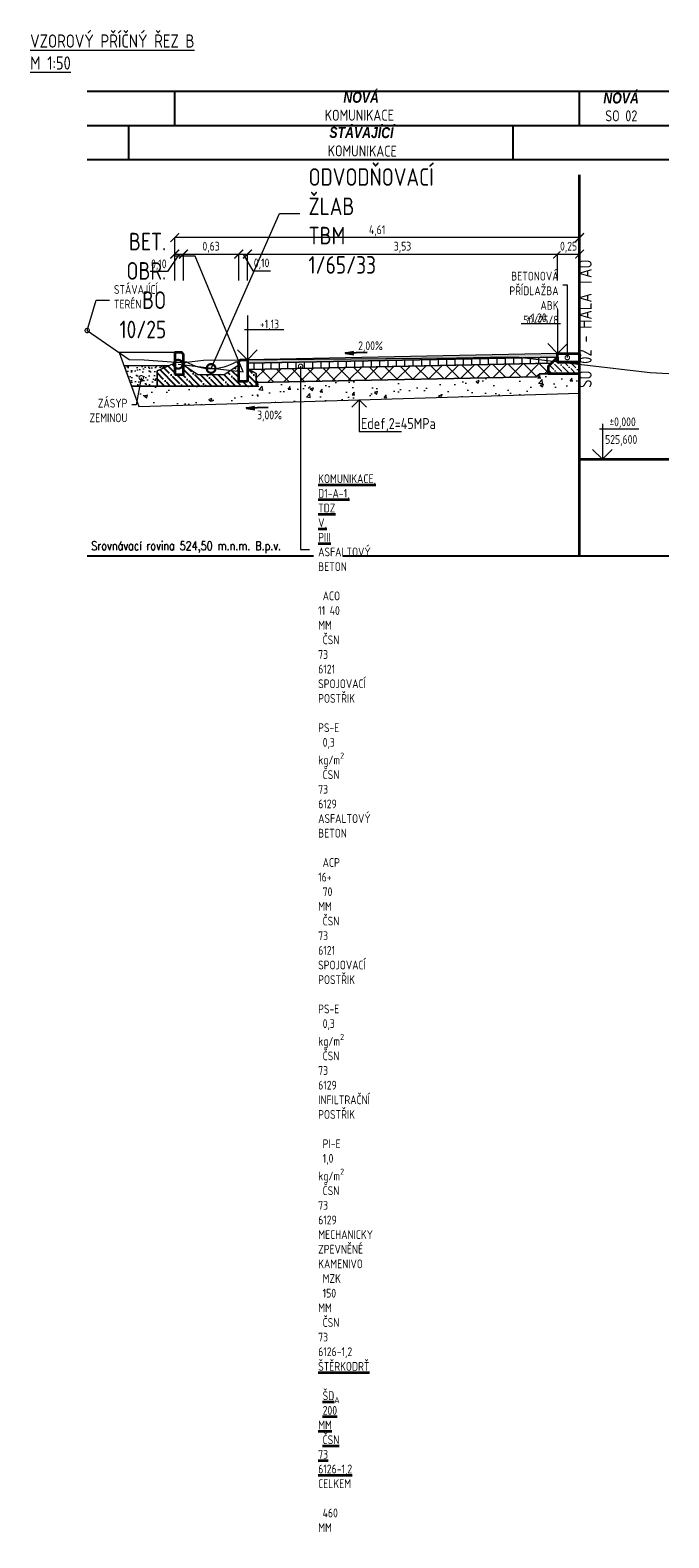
# Model space of a CAD drawing. Header units: metres. Extents: x 3405 to 3724, y 1602 to 1659.
# Tile 18 of 21: x 3574.28 to 3581.55, y 1622.12 to 1639.28. Entities that reach past the tile are written whole.
import ezdxf
from ezdxf import colors
from ezdxf.entities.mleader import LeaderData, LeaderLine
from ezdxf.enums import TextEntityAlignment as Align
from ezdxf.math import Vec2, Vec3

# ---------------------------------------------------------------- set-up
doc = ezdxf.new("R2010")
doc.units = ezdxf.units.M
doc.header["$LTSCALE"] = 0.5
doc.linetypes.add('A_CARA_20', pattern=[14.4, 5, -2, 5, -0.8, 0, -0.8, 0, -0.8])
doc.linetypes.add('B_CARA_04', pattern=[4, 2, -2])
for name, color, linetype, lineweight in [('RP_Komunikace', 240, 'Continuous', 35), ('RP_VZ_novy', 240, 'Continuous', 18), ('RP_VZ_novy_koty', 240, 'Continuous', 35), ('RP_VZ_novy_popis', 240, 'Continuous', 35), ('RP_VZ_novy_popis-SO04_2-P', 240, 'Continuous', 25), ('RP_VZ_novy_srafy', 240, 'Continuous', 18), ('RP_VZ_popis', 240, 'Continuous', 35), ('RP_VZ_stavajici', 251, 'A_CARA_20', 18), ('RP_VZ_stávající', 251, 'B_CARA_04', 25), ('RP_VZ_terén', 3, 'Continuous', 18)]:
    doc.layers.add(name, color=color, linetype=linetype, lineweight=lineweight)
doc.layers.add('RP_VZ_srafy_hranice', color=111, linetype='Continuous', lineweight=18, plot=False)
doc.layers.add('RP_VZ_srovnavaci rovina', color=8, linetype='Continuous')
doc.styles.add('PM-Poznámka', font='isocpeur.ttf', dxfattribs={"width": 0.8})
doc.styles.add('PM2_Poznámkový', font='isocpeur.ttf', dxfattribs={"width": 0.8, "height": 2})
doc.styles.add('PM_pozn', font='isocpeur.ttf', dxfattribs={"width": 0.8})
doc.styles.add('romans80', font='romans.shx', dxfattribs={"width": 0.8})
doc.dimstyles.new('PM-Kom_Pozn', dxfattribs={"dimscale": 0, "dimtxt": 2, "dimasz": 2, "dimexe": 0, "dimexo": 5, "dimgap": 0.35, "dimtad": 1, "dimzin": 1, "dimtxsty": 'PM-Poznámka', "dimblk": 'ARCHTICK', "dimcen": 2.5, "dimclrd": 256, "dimclre": 256, "dimclrt": 256, "dimaunit": 2, "dimadec": 6, "dimazin": 0, "dimtfac": 1, "dimtmove": 1, "dimatfit": 3, "dimldrblk": 'DOTSMALL', "dimfxl": 10, "dimfxlon": 1, "dimtfill": 1, "dimlwd": 18, "dimlwe": 18, "dimarcsym": 0})

# ---------------------------------------------------------------- blocks, each defined once
blk = doc.blocks.new('_DotSmall')
at = {"color": 0, "linetype": 'ByBlock', "const_width": 0.5}
blk.add_lwpolyline([(-0.0625, 0, 1), (0.0625, 0, 1)], format="xyb", close=True, dxfattribs=at)
blk = doc.blocks.new('_ARCHTICK')
at = {"color": 0, "linetype": 'ByBlock', "const_width": 0.15}
blk.add_lwpolyline([(-0.5, -0.5), (0.5, 0.5)], dxfattribs=at)
blk = doc.blocks.new('*D184')
at = {"layer": 'Defpoints', "color": 0, "transparency": 16777216}
for p in [(3576.022, 1636.728), (3575.922, 1635.621), (3576.022, 1635.586)]:
    blk.add_point(p, dxfattribs=at)
at = {"layer": 'RP_VZ_novy_koty', "linetype": 'Continuous', "lineweight": 18, "transparency": 16777216}
for p, q in [((3575.972, 1636.728), (3575.841, 1636.528)), ((3575.922, 1636.428), (3575.922, 1636.728)), ((3575.922, 1636.728), (3576.022, 1636.728)), ((3576.022, 1636.428), (3576.022, 1636.728)), ((3575.841, 1636.528), (3575.642, 1636.528))]:
    blk.add_line(p, q, dxfattribs=at)
at = {"layer": 'RP_VZ_novy_koty', "lineweight": 18, "transparency": 16777216, "xscale": 0.1, "yscale": 0.1, "zscale": 0.1}
blk.add_blockref('_ARCHTICK', (3576.022, 1636.728), dxfattribs=at)
at = {"layer": 'RP_VZ_novy_koty', "transparency": 16777216, "insert": (3575.741, 1636.605), "char_height": 0.1, "attachment_point": 5, "style": 'PM-Poznámka', "bg_fill": 3, "box_fill_scale": 1.1, "bg_fill_color": 256, "bg_fill_true_color": 13158600, "bg_fill_transparency": 0}
blk.add_mtext('0,10', dxfattribs=at)
at = {"layer": 'RP_VZ_novy_koty', "lineweight": 18, "transparency": 16777216, "xscale": 0.1, "yscale": 0.1, "zscale": 0.1, "rotation": 180}
blk.add_blockref('_ARCHTICK', (3575.922, 1636.728), dxfattribs=at)
blk = doc.blocks.new('*D185')
at = {"layer": 'Defpoints', "color": 0, "transparency": 16777216}
for p in [(3576.65, 1636.728), (3576.022, 1635.586), (3576.65, 1635.506)]:
    blk.add_point(p, dxfattribs=at)
at = {"layer": 'RP_VZ_novy_koty', "linetype": 'Continuous', "lineweight": 18, "transparency": 16777216}
for p, q in [((3576.022, 1636.428), (3576.022, 1636.728)), ((3576.022, 1636.728), (3576.65, 1636.728)), ((3576.65, 1636.428), (3576.65, 1636.728))]:
    blk.add_line(p, q, dxfattribs=at)
at = {"layer": 'RP_VZ_novy_koty', "lineweight": 18, "transparency": 16777216, "xscale": 0.1, "yscale": 0.1, "zscale": 0.1, "rotation": 180}
blk.add_blockref('_ARCHTICK', (3576.022, 1636.728), dxfattribs=at)
at = {"layer": 'RP_VZ_novy_koty', "lineweight": 18, "transparency": 16777216, "xscale": 0.1, "yscale": 0.1, "zscale": 0.1}
blk.add_blockref('_ARCHTICK', (3576.65, 1636.728), dxfattribs=at)
at = {"layer": 'RP_VZ_novy_koty', "transparency": 16777216, "insert": (3576.336, 1636.806), "char_height": 0.1, "attachment_point": 5, "style": 'PM-Poznámka', "bg_fill": 3, "box_fill_scale": 1.1, "bg_fill_color": 256, "bg_fill_true_color": 13158600, "bg_fill_transparency": 0}
blk.add_mtext('0,63', dxfattribs=at)
blk = doc.blocks.new('*D186')
at = {"layer": 'Defpoints', "color": 0, "transparency": 16777216}
for p in [(3576.65, 1635.506), (3576.75, 1635.526)]:
    blk.add_point(p, dxfattribs=at)
at = {"layer": 'RP_VZ_novy_koty', "linetype": 'Continuous', "lineweight": 18, "transparency": 16777216}
for p, q in [((3576.65, 1636.428), (3576.65, 1636.728)), ((3576.65, 1636.728), (3576.75, 1636.728)), ((3576.7, 1636.728), (3576.812, 1636.539)), ((3576.75, 1636.428), (3576.75, 1636.728)), ((3576.812, 1636.539), (3577.011, 1636.539))]:
    blk.add_line(p, q, dxfattribs=at)
at = {"layer": 'RP_VZ_novy_koty', "transparency": 16777216, "insert": (3576.911, 1636.616), "char_height": 0.1, "attachment_point": 5, "style": 'PM-Poznámka', "bg_fill": 3, "box_fill_scale": 1.1, "bg_fill_color": 256, "bg_fill_true_color": 13158600, "bg_fill_transparency": 0}
blk.add_mtext('0,10', dxfattribs=at)
at = {"layer": 'Defpoints', "color": 0, "transparency": 16777216}
blk.add_point((3576.75, 1636.728), dxfattribs=at)
at = {"layer": 'RP_VZ_novy_koty', "lineweight": 18, "transparency": 16777216, "xscale": 0.1, "yscale": 0.1, "zscale": 0.1, "rotation": 180}
blk.add_blockref('_ARCHTICK', (3576.65, 1636.728), dxfattribs=at)
at = {"layer": 'RP_VZ_novy_koty', "lineweight": 18, "transparency": 16777216, "xscale": 0.1, "yscale": 0.1, "zscale": 0.1}
blk.add_blockref('_ARCHTICK', (3576.75, 1636.728), dxfattribs=at)
blk = doc.blocks.new('*D187')
at = {"layer": 'Defpoints', "color": 0, "transparency": 16777216}
for p in [(3580.28, 1636.728), (3576.75, 1635.526), (3580.28, 1635.596)]:
    blk.add_point(p, dxfattribs=at)
at = {"layer": 'RP_VZ_novy_koty', "linetype": 'Continuous', "lineweight": 18, "transparency": 16777216}
for p, q in [((3576.75, 1636.428), (3576.75, 1636.728)), ((3576.75, 1636.728), (3580.28, 1636.728)), ((3580.28, 1636.428), (3580.28, 1636.728))]:
    blk.add_line(p, q, dxfattribs=at)
at = {"layer": 'RP_VZ_novy_koty', "lineweight": 18, "transparency": 16777216, "xscale": 0.1, "yscale": 0.1, "zscale": 0.1, "rotation": 180}
blk.add_blockref('_ARCHTICK', (3576.75, 1636.728), dxfattribs=at)
at = {"layer": 'RP_VZ_novy_koty', "lineweight": 18, "transparency": 16777216, "xscale": 0.1, "yscale": 0.1, "zscale": 0.1}
blk.add_blockref('_ARCHTICK', (3580.28, 1636.728), dxfattribs=at)
at = {"layer": 'RP_VZ_novy_koty', "transparency": 16777216, "insert": (3578.515, 1636.806), "char_height": 0.1, "attachment_point": 5, "style": 'PM-Poznámka', "bg_fill": 3, "box_fill_scale": 1.1, "bg_fill_color": 256, "bg_fill_true_color": 13158600, "bg_fill_transparency": 0}
blk.add_mtext('3,53', dxfattribs=at)
blk = doc.blocks.new('*D188')
at = {"layer": 'Defpoints', "color": 0, "transparency": 16777216}
for p in [(3580.28, 1635.596), (3580.53, 1635.596)]:
    blk.add_point(p, dxfattribs=at)
at = {"layer": 'RP_VZ_novy_koty', "linetype": 'Continuous', "lineweight": 18, "transparency": 16777216}
for p, q in [((3580.28, 1636.428), (3580.28, 1636.728)), ((3580.28, 1636.728), (3580.53, 1636.728)), ((3580.53, 1636.428), (3580.53, 1636.728))]:
    blk.add_line(p, q, dxfattribs=at)
at = {"layer": 'RP_VZ_novy_koty', "lineweight": 18, "transparency": 16777216, "xscale": 0.1, "yscale": 0.1, "zscale": 0.1, "rotation": 180}
blk.add_blockref('_ARCHTICK', (3580.28, 1636.728), dxfattribs=at)
at = {"layer": 'RP_VZ_novy_koty', "lineweight": 18, "transparency": 16777216, "xscale": 0.1, "yscale": 0.1, "zscale": 0.1}
blk.add_blockref('_ARCHTICK', (3580.53, 1636.728), dxfattribs=at)
at = {"layer": 'RP_VZ_novy_koty', "transparency": 16777216, "insert": (3580.405, 1636.806), "char_height": 0.1, "attachment_point": 5, "style": 'PM-Poznámka', "bg_fill": 3, "box_fill_scale": 1.1, "bg_fill_color": 256, "bg_fill_true_color": 13158600, "bg_fill_transparency": 0}
blk.add_mtext('0,25', dxfattribs=at)
at = {"layer": 'Defpoints', "color": 0, "transparency": 16777216}
blk.add_point((3580.53, 1636.728), dxfattribs=at)
blk = doc.blocks.new('*D189')
at = {"layer": 'Defpoints', "color": 0, "transparency": 16777216}
for p in [(3575.922, 1636.916), (3575.922, 1635.606), (3580.53, 1635.596)]:
    blk.add_point(p, dxfattribs=at)
at = {"layer": 'RP_VZ_novy_koty', "linetype": 'Continuous', "lineweight": 18, "transparency": 16777216}
for p, q in [((3575.922, 1636.616), (3575.922, 1636.916)), ((3580.53, 1636.916), (3575.922, 1636.916)), ((3580.53, 1636.616), (3580.53, 1636.916))]:
    blk.add_line(p, q, dxfattribs=at)
at = {"layer": 'RP_VZ_novy_koty', "lineweight": 18, "transparency": 16777216, "xscale": 0.1, "yscale": 0.1, "zscale": 0.1, "rotation": 180}
blk.add_blockref('_ARCHTICK', (3575.922, 1636.916), dxfattribs=at)
at = {"layer": 'RP_VZ_novy_koty', "lineweight": 18, "transparency": 16777216, "xscale": 0.1, "yscale": 0.1, "zscale": 0.1}
blk.add_blockref('_ARCHTICK', (3580.53, 1636.916), dxfattribs=at)
at = {"layer": 'RP_VZ_novy_koty', "transparency": 16777216, "insert": (3578.226, 1636.993), "char_height": 0.1, "attachment_point": 5, "style": 'PM-Poznámka', "bg_fill": 3, "box_fill_scale": 1.1, "bg_fill_color": 256, "bg_fill_true_color": 13158600, "bg_fill_transparency": 0}
blk.add_mtext('4,61', dxfattribs=at)

msp = doc.modelspace()

# ---------------------------------------------------------------- hatches: boundary and pattern name
at = {"layer": 'RP_VZ_novy', "lineweight": 25}
h = msp.add_hatch(dxfattribs=at)
h.set_pattern_fill('ANSI35', color=256, scale=0.015, angle=90, style=0)
h.set_pattern_definition([(135, (3231.40856, 1620.63634), (-0.06735192, -0.06735192), []), (135, (3231.40856, 1620.70369), (-0.06735192, -0.06735192), [0.1190625, -0.0238125, 0, -0.0238125])])
h.paths.add_polyline_path([(3575.922, 1635.486), (3575.722, 1635.399), (3575.722, 1635.226), (3576.85, 1635.226), (3576.85, 1635.368), (3576.75, 1635.426), (3576.75, 1635.276), (3576.65, 1635.276), (3576.65, 1635.463), (3576.486, 1635.354), (3576.186, 1635.354), (3576.022, 1635.463), (3576.022, 1635.356), (3575.922, 1635.356)])
at = {"layer": 'RP_VZ_novy_srafy'}
h = msp.add_hatch(dxfattribs=at)
h.set_pattern_fill('AR-SAND', color=256, scale=0.002)
h.paths.add_polyline_path([(3575.345, 1635.456), (3575.429, 1635.226), (3575.722, 1635.226), (3575.722, 1635.399), (3575.853, 1635.456)])
at = {"layer": 'RP_VZ_novy_srafy', "lineweight": 15}
h = msp.add_hatch(dxfattribs=at)
h.set_pattern_fill('ANSI36', color=256, scale=0.015, angle=90)
h.set_pattern_definition([(135, (208.042647, 2.68694), (-0.09260889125, 0.02525697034), [0.1190625, -0.0238125, 0, -0.0238125])])
h.paths.add_polyline_path([(3580.53, 1635.496), (3580.53, 1635.366), (3580.177, 1635.366), (3580.177, 1635.451), (3580.28, 1635.554), (3580.28, 1635.496)])

# ---------------------------------------------------------------- linework, layer by layer
at = {"layer": 'RP_VZ_novy', "color": 240, "lineweight": 25}
for p, q in [((3574.926, 1638.583), (3581.546, 1638.583)), ((3580.53, 1638.193), (3580.53, 1638.583))]:
    msp.add_line(p, q, dxfattribs=at)
msp.add_lwpolyline([(3575.922, 1638.193), (3575.922, 1638.583)], dxfattribs=at)
at = {"layer": 'RP_VZ_novy'}
for points in [[(3575.922, 1635.606), (3575.291, 1635.606), (3575.514, 1634.993)], [(3575.853, 1635.456), (3575.345, 1635.456), (3575.345, 1635.456)], [(3580.28, 1635.596), (3576.75, 1635.526)], [(3580.28, 1635.556), (3576.75, 1635.486)], [(3580.21, 1635.485), (3576.767, 1635.416)], [(3580.035, 1635.331), (3576.85, 1635.268)], [(3580.177, 1635.366), (3580.077, 1635.366), (3580.035, 1635.331)], [(3575.722, 1635.226), (3575.62, 1635.226), (3575.429, 1635.226)]]:
    msp.add_lwpolyline(points, dxfattribs=at)
msp.add_lwpolyline([(3575.922, 1635.486), (3575.722, 1635.399), (3575.722, 1635.226), (3576.85, 1635.226), (3576.85, 1635.368), (3576.75, 1635.426), (3576.75, 1635.276), (3576.65, 1635.276), (3576.65, 1635.463), (3576.486, 1635.354), (3576.186, 1635.354), (3576.022, 1635.463), (3576.022, 1635.356), (3575.922, 1635.356)], close=True, dxfattribs=at)
at = {"layer": 'RP_VZ_novy', "lineweight": 35}
for points in [[(3575.922, 1635.356), (3576.022, 1635.356), (3576.022, 1635.586), (3576.002, 1635.606), (3575.922, 1635.606)], [(3576.75, 1635.276), (3576.65, 1635.276), (3576.65, 1635.506), (3576.67, 1635.526), (3576.75, 1635.526)], [(3580.53, 1635.496), (3580.28, 1635.496), (3580.28, 1635.596), (3580.53, 1635.596)]]:
    msp.add_lwpolyline(points, close=True, dxfattribs=at)
at = {"layer": 'RP_VZ_novy'}
msp.add_lwpolyline([(3576.65, 1635.463), (3576.486, 1635.354), (3576.186, 1635.354), (3576.022, 1635.463), (3576.048, 1635.506, 0.277778), (3576.624, 1635.506)], format="xyb", close=True, dxfattribs=at)
at = {"layer": 'RP_VZ_novy', "lineweight": 35}
for points in [[(3580.53, 1635.366), (3580.177, 1635.366), (3580.177, 1635.451), (3580.28, 1635.554), (3580.28, 1635.496), (3580.53, 1635.496)], [(3580.53, 1634.142), (3580.53, 1634.272)]]:
    msp.add_lwpolyline(points, dxfattribs=at)
at = {"layer": 'RP_VZ_novy_koty', "color": 241}
for p, q in [((3580.53, 1633.292), (3580.53, 1637.629)), ((3580.53, 1634.392), (3581.546, 1634.392))]:
    msp.add_line(p, q, dxfattribs=at)
at = {"layer": 'RP_VZ_novy_koty', "color": 241, "linetype": 'Continuous', "lineweight": 18}
for p, q in [((3580.791, 1634.795), (3580.791, 1634.393)), ((3581.206, 1634.734), (3580.756, 1634.734)), ((3580.678, 1634.505), (3580.791, 1634.393)), ((3580.791, 1634.393), (3580.903, 1634.505))]:
    msp.add_line(p, q, dxfattribs=at)
at = {"layer": 'RP_VZ_novy_popis-SO04_2-P', "lineweight": 25}
for p, q in [((3576.735, 1634.975), (3576.833, 1634.994)), ((3576.985, 1634.98), (3576.735, 1634.975)), ((3576.735, 1634.975), (3576.834, 1634.959))]:
    msp.add_line(p, q, dxfattribs=at)
at = {"layer": 'RP_VZ_srafy_hranice'}
for points in [[(3575.345, 1635.456), (3575.429, 1635.226), (3575.722, 1635.226), (3575.722, 1635.399), (3575.853, 1635.456)], [(3576.75, 1635.526), (3576.75, 1635.486), (3580.28, 1635.556), (3580.28, 1635.596)], [(3576.75, 1635.486), (3576.75, 1635.426), (3576.767, 1635.416), (3580.21, 1635.485), (3580.28, 1635.554), (3580.28, 1635.556)], [(3580.53, 1635.496), (3580.53, 1635.366), (3580.177, 1635.366), (3580.177, 1635.451), (3580.28, 1635.554), (3580.28, 1635.496)], [(3575.429, 1635.226), (3575.514, 1634.993), (3580.53, 1635.144), (3580.53, 1635.366), (3580.077, 1635.366), (3580.035, 1635.331), (3576.85, 1635.268), (3576.85, 1635.226)]]:
    msp.add_lwpolyline(points, close=True, dxfattribs=at)
at = {"layer": 'RP_VZ_srovnavaci rovina'}
msp.add_line((3574.926, 1633.292), (3581.546, 1633.292), dxfattribs=at)
at = {"layer": 'RP_VZ_stávající', "linetype": 'Continuous'}
for p, q in [((3574.926, 1638.193), (3581.546, 1638.193)), ((3575.399, 1637.803), (3575.399, 1638.193)), ((3574.926, 1637.803), (3581.546, 1637.803))]:
    msp.add_line(p, q, dxfattribs=at)
msp.add_lwpolyline([(3579.775, 1637.803), (3579.775, 1638.193)], dxfattribs=at)
at = {"layer": 'RP_VZ_terén'}
msp.add_lwpolyline([(3574.926, 1635.858), (3575.402, 1635.529), (3575.576, 1635.523), (3575.94, 1635.498), (3576.058, 1635.499), (3576.248, 1635.521), (3577.93, 1635.536), (3579.131, 1635.547), (3579.709, 1635.558), (3579.84, 1635.553), (3581.335, 1635.379), (3581.546, 1635.368)], dxfattribs=at)

# ---------------------------------------------------------------- texts
at = {"layer": 'RP_Komunikace', "color": 241, "linetype": 'Continuous', "lineweight": 50, "style": 'PM-Poznámka', "width": 0.8}
msp.add_text('SO 02 - HALA TAO', height=0.15, rotation=90, dxfattribs=at).set_placement((3580.668, 1635.205))
at = {"layer": 'RP_VZ_novy_koty', "color": 241, "linetype": 'Continuous', "lineweight": 15, "style": 'PM_pozn', "width": 0.8}
for s, p in [('%%P0,000', (3581.17, 1634.739)), ('525,600', (3581.187, 1634.538))]:
    msp.add_text(s, height=0.1, dxfattribs=at).set_placement(p, align=Align.BOTTOM_RIGHT)
at = {"layer": 'RP_VZ_novy_popis-SO04_2-P', "style": 'PM-Poznámka', "width": 0.8}
msp.add_text('3,00%%%', height=0.1, rotation=359.9231, dxfattribs=at).set_placement((3576.86, 1634.817), align=Align.BOTTOM_LEFT)
at = {"layer": 'RP_VZ_popis', "lineweight": 15, "char_height": 0.125, "attachment_point": 1, "style": 'PM2_Poznámkový'}
for s, insert, width in [('{\\fArial|b1|i1|c238|p38;NOVÁ }', (3577.842, 1638.575), 26.87241), ('KOMUNIKACE', (3577.63, 1638.371), 37.75018)]:
    msp.add_mtext(s, dxfattribs=dict(at, insert=insert, width=width))
at = {"layer": 'RP_VZ_popis', "color": 241, "lineweight": 15, "char_height": 0.125, "attachment_point": 1, "style": 'PM2_Poznámkový'}
for s, insert, width in [('{\\fArial|b1|i1|c238|p38;NOVÁ }', (3580.801, 1638.567), 26.87241), ('SO 02', (3580.822, 1638.364), 37.75018)]:
    msp.add_mtext(s, dxfattribs=dict(at, insert=insert, width=width))
at = {"layer": 'RP_VZ_srovnavaci rovina', "lineweight": 35, "insert": (3576.053, 1633.458), "char_height": 0.1, "attachment_point": 2, "style": 'romans80'}
msp.add_mtext('Srovnávací rovina 524,50 m.n.m. B.p.v.', dxfattribs=at)
at = {"layer": 'RP_VZ_stavajici', "insert": (3574.277, 1639.228), "char_height": 0.15, "width": 2.10917, "attachment_point": 1, "style": 'PM2_Poznámkový'}
msp.add_mtext('{\\LVZOROVÝ PŘÍČNÝ ŘEZ B\\PM 1:50}', dxfattribs=at)
at = {"layer": 'RP_VZ_stávající', "linetype": 'Continuous', "char_height": 0.125, "attachment_point": 1, "rotation": 359.7081, "style": 'PM2_Poznámkový'}
for s, insert, width in [('{\\fArial|b1|i1|c238|p38;STÁVAJÍCÍ}', (3577.683, 1638.176), 26.87241), ('KOMUNIKACE', (3577.664, 1637.966), 37.75018)]:
    msp.add_mtext(s, dxfattribs=dict(at, insert=insert, width=width))

# ---------------------------------------------------------------- leaders
at = {"layer": 'RP_VZ_novy_popis', "ltscale": 0.5}
ml = msp.add_multileader_mtext('Standard', dxfattribs=at)
ml.set_content('\\A1;ZÁSYP ZEMINOU', color=256, style='PM-Poznámka')
ml.set_leader_properties(color=256, linetype='Continuous', lineweight=18)
ml.set_arrow_properties(name='DOTSMALL')
ml.build(insert=Vec2(0, 0))
ml.multileader.update_dxf_attribs({"text_left_attachment_type": 2, "text_right_attachment_type": 2, "dogleg_length": 1, "arrow_head_size": 0.1, "scale": 0.05})
ctx = ml.context
ctx.base_point, ctx.scale, ctx.char_height, ctx.arrow_head_size, ctx.landing_gap_size, ctx.plane_origin = Vec3(3574.558, 1635.011), 0.05, 0.1, 0.1, 0.05, Vec3(3571.389, 1635.842)
ctx.left_attachment, ctx.right_attachment, ctx.text_align_type = 2, 2, 2
notes = []
notes.append((ctx, [(1, (1, 1, 0), (3575.484, 1635.011), (-1, 0), 0.05, [(0, [(3575.541, 1635.32)], 0, [])])]))
ctx.mtext.insert, ctx.mtext.width, ctx.mtext.alignment, ctx.mtext.flow_direction = Vec3(3575.384, 1635.081), 1.57684, 3, 5
at = {"layer": 'RP_VZ_terén', "linetype": 'Continuous', "lineweight": -3}
ml = msp.add_multileader_mtext('Standard', dxfattribs=at)
ml.set_content('\\A1;STÁVAJÍCÍ TERÉN', color=256, style='PM-Poznámka')
ml.set_leader_properties(color=256, linetype='Continuous', lineweight=18)
ml.set_arrow_properties(name='DOTSMALL')
ml.build(insert=Vec2(0, 0))
ml.multileader.update_dxf_attribs({"text_left_attachment_type": 2, "text_right_attachment_type": 2, "dogleg_length": 1, "arrow_head_size": 0.1, "scale": 0.05})
ctx = ml.context
ctx.base_point, ctx.scale, ctx.char_height, ctx.arrow_head_size, ctx.landing_gap_size, ctx.plane_origin = Vec3(3575.18, 1636.202), 0.05, 0.1, 0.1, 0.05, Vec3(3574.798, 1634.619)
ctx.left_attachment, ctx.right_attachment = 2, 2
notes.append((ctx, [(0, (1, 1, 0), (3575.027, 1636.202), (1, 0), 0.153, [(0, [(3574.926, 1635.858)], 0, [])])]))
ctx.mtext.insert, ctx.mtext.width, ctx.mtext.flow_direction = Vec3(3575.23, 1636.375), 0.23312, 5
for ctx, leaders in notes:
    for number, flags, end, landing, length, lines in leaders:
        leader = LeaderData()
        leader.index, (leader.has_last_leader_line, leader.has_dogleg_vector, leader.attachment_direction) = number, flags
        leader.last_leader_point, leader.dogleg_vector, leader.dogleg_length = Vec3(end), Vec3(landing), length
        for number, points, colour, breaks in lines:
            line = LeaderLine()
            line.index, line.vertices, line.color, line.breaks = number, Vec3.list(points), colors.encode_raw_color(colour), breaks
            leader.lines.append(line)
        ctx.leaders.append(leader)

# ---------------------------------------------------------------- next in the draw order: dimensions: what is measured, and where the dimension line sits
at = {"layer": 'RP_VZ_novy_koty', "color": 9, "true_color": 0xd19cc7}
dim = msp.add_linear_dim(base=(3576.022, 1636.728), p1=(3575.922, 1635.621), p2=(3576.022, 1635.586), dimstyle='PM-Kom_Pozn', override={"dimfxl": 6}, dxfattribs=at)
dim.commit()
dim.dimension.update_dxf_attribs({"geometry": '*D184', "text_midpoint": (3575.823, 1636.528), "dimtype": 160})

# ---------------------------------------------------------------- next in the draw order: leaders
at = {"layer": 'RP_VZ_novy_koty'}
ml = msp.add_multileader_mtext('Standard', dxfattribs=at)
ml.set_content('\\A1;\\pxt15,r22,24;{\\LKOMUNIKACE, D1-A-1, TDZ V, PIII\\P\\pt14,r25,28,37;}ASFALTOVÝ BETON^I^IACO 11^I40 MM^IČSN 73 6121\\PSPOJOVACÍ POSTŘIK^I^IPS-E^I0,3 kg/m{\\H0.7x;\\S2^ ;}^IČSN 73 6129\\PASFALTOVÝ BETON^I^IACP 16+^I70 MM^IČSN 73 6121\\PSPOJOVACÍ POSTŘIK^I^IPS-E^I0,3 kg/m{\\H0.7x;\\S2^ ;\\H1.42857x;^IČSN 73 6129\\P}INFILTRAČNÍ POSTŘIK^I^IPI-E^I1,0 kg/m{\\H0.7x;\\S2^ ;\\H1.42857x;^IČSN 73 6129}\\PMECHANICKY ZPEVNĚNÉ KAMENIVO^IMZK^I150 MM^IČSN 73 6126-1,2{\\L\\PŠTĚRKODRŤ^I^IŠD\\H0.7x;\\S^ A;\\H1.42857x;^I200 MM^IČSN 73 6126-1,2\\P\\pt15,r25,28,36,37;\\lCELKEM^I^I^I460 MM}', color=256, style='PM-Poznámka')
ml.set_leader_properties(color=256, linetype='Continuous', lineweight=18)
ml.set_arrow_properties(name='DOTSMALL')
ml.build(insert=Vec2(0, 0))
ml.multileader.update_dxf_attribs({"text_left_attachment_type": 2, "text_right_attachment_type": 2, "dogleg_length": 2, "arrow_head_size": 0.1, "scale": 0.05})
ctx = ml.context
ctx.base_point, ctx.scale, ctx.char_height, ctx.arrow_head_size, ctx.landing_gap_size, ctx.plane_origin = Vec3(3577.455, 1633.365), 0.05, 0.1, 0.1, 0.1, Vec3(3577.355, 1635.306)
ctx.left_attachment, ctx.right_attachment = 2, 2
notes = []
notes.append((ctx, [(0, (1, 1, 0), (3577.355, 1633.365), (1, 0), 0.1, [(0, [(3577.355, 1635.451)], 0, [])])]))
ctx.mtext.insert, ctx.mtext.width, ctx.mtext.defined_height, ctx.mtext.flow_direction = Vec3(3577.555, 1634.221), 4.57161, 1.816, 5
ctx.mtext.has_bg_fill, ctx.mtext.bg_color, ctx.mtext.bg_scale_factor, ctx.mtext.bg_transparency, ctx.mtext.use_window_bg_color = 1, -1027028792, 1.5, 0, 1
for ctx, leaders in notes:
    for number, flags, end, landing, length, lines in leaders:
        leader = LeaderData()
        leader.index, (leader.has_last_leader_line, leader.has_dogleg_vector, leader.attachment_direction) = number, flags
        leader.last_leader_point, leader.dogleg_vector, leader.dogleg_length = Vec3(end), Vec3(landing), length
        for number, points, colour, breaks in lines:
            line = LeaderLine()
            line.index, line.vertices, line.color, line.breaks = number, Vec3.list(points), colors.encode_raw_color(colour), breaks
            leader.lines.append(line)
        ctx.leaders.append(leader)

# ---------------------------------------------------------------- next in the draw order: hatches: boundary and pattern name
at = {"layer": 'RP_VZ_novy_srafy'}
h = msp.add_hatch(dxfattribs=at)
h.set_pattern_fill('AR-CONC', color=256, scale=0.002)
h.paths.add_polyline_path([(3575.429, 1635.226), (3575.514, 1634.993), (3580.53, 1635.144), (3580.53, 1635.366), (3580.077, 1635.366), (3580.035, 1635.331), (3576.85, 1635.268), (3576.85, 1635.226)])

# ---------------------------------------------------------------- next in the draw order: linework, layer by layer
at = {"layer": 'RP_VZ_novy'}
msp.add_lwpolyline([(3575.514, 1634.993), (3580.53, 1635.144)], dxfattribs=at)
at = {"layer": 'RP_VZ_novy_popis-SO04_2-P', "lineweight": 18}
for points in [[(3577.938, 1634.985), (3578.022, 1635.068), (3578.105, 1634.985)], [(3578.022, 1635.068), (3578.022, 1634.707), (3578.502, 1634.707)]]:
    msp.add_lwpolyline(points, dxfattribs=at)

# ---------------------------------------------------------------- next in the draw order: texts
at = {"layer": 'RP_VZ_novy_popis-SO04_2-P', "style": 'PM-Poznámka', "width": 0.8}
msp.add_text('Edef,2=45MPa', height=0.125, dxfattribs=at).set_placement((3578.893, 1634.699), align=Align.BOTTOM_RIGHT)

# ---------------------------------------------------------------- next in the draw order: dimensions: what is measured, and where the dimension line sits
at = {"layer": 'RP_VZ_novy_koty'}
dim = msp.add_linear_dim(base=(3576.65, 1636.728), p1=(3576.022, 1635.586), p2=(3576.65, 1635.506), dimstyle='PM-Kom_Pozn', override={"dimfxl": 6}, dxfattribs=at)
dim.commit()
dim.dimension.update_dxf_attribs({"geometry": '*D185', "text_midpoint": (3576.336, 1636.806)})

# ---------------------------------------------------------------- next in the draw order: dimensions: what is measured, and where the dimension line sits
dim = msp.add_linear_dim(base=(3576.75, 1636.728), p1=(3576.65, 1635.506), p2=(3576.75, 1635.526), dimstyle='PM-Kom_Pozn', override={"dimfxl": 6}, dxfattribs=at)
dim.commit()
dim.dimension.update_dxf_attribs({"geometry": '*D186', "text_midpoint": (3576.829, 1636.539), "dimtype": 160})

# ---------------------------------------------------------------- next in the draw order: dimensions: what is measured, and where the dimension line sits
dim = msp.add_linear_dim(base=(3580.28, 1636.728), p1=(3576.75, 1635.526), p2=(3580.28, 1635.596), dimstyle='PM-Kom_Pozn', override={"dimfxl": 6}, dxfattribs=at)
dim.commit()
dim.dimension.update_dxf_attribs({"geometry": '*D187', "text_midpoint": (3578.515, 1636.806)})

# ---------------------------------------------------------------- next in the draw order: hatches: boundary and pattern name
at = {"layer": 'RP_VZ_novy_srafy'}
h = msp.add_hatch(dxfattribs=at)
h.set_pattern_fill('ANSI37', color=256, scale=0.04)
h.paths.add_polyline_path([(3576.767, 1635.416), (3576.85, 1635.368), (3576.85, 1635.268), (3580.035, 1635.331), (3580.077, 1635.366), (3580.177, 1635.366), (3580.177, 1635.451), (3580.21, 1635.485)])

# ---------------------------------------------------------------- next in the draw order: linework, layer by layer
msp.add_lwpolyline([(3576.767, 1635.416), (3576.85, 1635.368), (3576.85, 1635.268), (3580.035, 1635.331), (3580.077, 1635.366), (3580.177, 1635.366), (3580.177, 1635.451), (3580.21, 1635.485)], close=True, dxfattribs=at)

# ---------------------------------------------------------------- next in the draw order: dimensions: what is measured, and where the dimension line sits
at = {"layer": 'RP_VZ_novy_koty'}
dim = msp.add_linear_dim(base=(3580.53, 1636.728), p1=(3580.28, 1635.596), p2=(3580.53, 1635.596), dimstyle='PM-Kom_Pozn', override={"dimfxl": 6}, dxfattribs=at)
dim.commit()
dim.dimension.update_dxf_attribs({"geometry": '*D188', "text_midpoint": (3580.405, 1636.806)})

# ---------------------------------------------------------------- next in the draw order: dimensions: what is measured, and where the dimension line sits
dim = msp.add_linear_dim(base=(3575.922, 1636.916), p1=(3580.53, 1635.596), p2=(3575.922, 1635.606), dimstyle='PM-Kom_Pozn', override={"dimfxl": 6}, dxfattribs=at)
dim.commit()
dim.dimension.update_dxf_attribs({"geometry": '*D189', "text_midpoint": (3578.226, 1636.993)})

# ---------------------------------------------------------------- next in the draw order: hatches: boundary and pattern name
at = {"layer": 'RP_VZ_novy_srafy'}
h = msp.add_hatch(color=256, dxfattribs=at)
h.dxf.hatch_style = 1
h.paths.add_polyline_path([(3576.75, 1635.526), (3576.75, 1635.486), (3580.28, 1635.556), (3580.28, 1635.596)])
h = msp.add_hatch(dxfattribs=at)
h.set_pattern_fill('ANSI31', color=256, scale=0.03, angle=45)
h.paths.add_polyline_path([(3576.75, 1635.486), (3576.75, 1635.426), (3576.767, 1635.416), (3580.21, 1635.485), (3580.28, 1635.554), (3580.28, 1635.556)])

# ---------------------------------------------------------------- next in the draw order: linework, layer by layer
at = {"layer": 'RP_VZ_novy_koty', "linetype": 'Continuous', "lineweight": 18}
for p, q in [((3576.75, 1636.028), (3576.75, 1635.526)), ((3580.28, 1636.098), (3580.28, 1635.596)), ((3577.165, 1635.867), (3576.715, 1635.867)), ((3579.864, 1635.938), (3580.314, 1635.938)), ((3576.75, 1635.526), (3576.637, 1635.638)), ((3576.75, 1635.526), (3576.862, 1635.638)), ((3580.28, 1635.596), (3580.167, 1635.709)), ((3580.28, 1635.596), (3580.392, 1635.709))]:
    msp.add_line(p, q, dxfattribs=at)
at = {"layer": 'RP_VZ_novy_popis-SO04_2-P', "lineweight": 25}
for p, q in [((3577.862, 1635.602), (3577.96, 1635.621)), ((3578.112, 1635.606), (3577.862, 1635.602)), ((3577.862, 1635.602), (3577.961, 1635.586))]:
    msp.add_line(p, q, dxfattribs=at)

# ---------------------------------------------------------------- next in the draw order: texts
at = {"layer": 'RP_VZ_novy_koty', "linetype": 'Continuous', "lineweight": 15, "style": 'PM_pozn', "width": 0.8}
for s, rotation, p in [('+1,13', 0, (3577.11, 1635.852)), ('+1,20', 360, (3580.155, 1635.923))]:
    msp.add_text(s, height=0.1, rotation=rotation, dxfattribs=at).set_placement(p, align=Align.BOTTOM_RIGHT)
at = {"layer": 'RP_VZ_novy_popis-SO04_2-P', "style": 'PM-Poznámka', "width": 0.8}
msp.add_text('2,00%%%', height=0.1, rotation=359.9231, dxfattribs=at).set_placement((3578.01, 1635.605), align=Align.BOTTOM_LEFT)

# ---------------------------------------------------------------- next in the draw order: leaders
at = {"layer": 'RP_VZ_novy_popis', "ltscale": 0.5}
ml = msp.add_multileader_mtext('Standard', dxfattribs=at)
ml.set_content('\\A1;ODVODŇOVACÍ ŽLAB TBM 1/65/33 ', color=256, style='PM-Poznámka')
ml.set_leader_properties(color=256, linetype='Continuous', lineweight=18)
ml.set_arrow_properties(name='DOTSMALL')
ml.build(insert=Vec2(0, 0))
ml.multileader.update_dxf_attribs({"text_left_attachment_type": 2, "text_right_attachment_type": 2, "dogleg_length": 1, "arrow_head_size": 0.2, "scale": 0.1})
ctx = ml.context
ctx.base_point, ctx.scale, ctx.char_height, ctx.arrow_head_size, ctx.landing_gap_size, ctx.plane_origin = Vec3(3577.345, 1637.191), 0.1, 0.2, 0.2, 0.1, Vec3(3575.681, 1635.719)
ctx.left_attachment, ctx.right_attachment = 2, 2
notes = []
notes.append((ctx, [(1, (1, 1, 0), (3577.114, 1637.191), (1, 0), 0.231, [(0, [(3576.336, 1635.426)], 0, [])])]))
ctx.mtext.insert, ctx.mtext.width, ctx.mtext.defined_height, ctx.mtext.flow_direction = Vec3(3577.445, 1637.705), 1.67875, 0.276, 5
ml = msp.add_multileader_mtext('Standard', dxfattribs=at)
ml.set_content('\\A1;BET. OBR. BO 10/25', color=256, style='PM-Poznámka')
ml.set_leader_properties(color=256, linetype='Continuous', lineweight=18)
ml.set_arrow_properties(name='DOTSMALL')
ml.build(insert=Vec2(0, 0))
ml.multileader.update_dxf_attribs({"text_left_attachment_type": 2, "text_right_attachment_type": 2, "dogleg_length": 1, "arrow_head_size": 0.2, "scale": 0.1})
ctx = ml.context
ctx.base_point, ctx.scale, ctx.char_height, ctx.arrow_head_size, ctx.landing_gap_size, ctx.plane_origin = Vec3(3574.461, 1636.703), 0.1, 0.2, 0.2, 0.1, Vec3(3575.307, 1635.767)
ctx.left_attachment, ctx.right_attachment, ctx.text_align_type = 2, 2, 2
notes.append((ctx, [(0, (1, 1, 0), (3576.156, 1636.703), (-1, 0), 0.231, [(1, [(3575.962, 1635.474), (3576.7, 1635.387)], 0, [])])]))
ctx.mtext.insert, ctx.mtext.width, ctx.mtext.defined_height, ctx.mtext.alignment, ctx.mtext.flow_direction = Vec3(3575.825, 1636.97), 1.60354, 0.305, 3, 5
ml = msp.add_multileader_mtext('Standard', dxfattribs=at)
ml.set_content('\\A1;BETONOVÁ PŘÍDLAŽBA ABK 50/25/8 ', color=256, style='PM-Poznámka')
ml.set_leader_properties(color=256, linetype='Continuous', lineweight=18)
ml.set_arrow_properties(name='DOTSMALL')
ml.build(insert=Vec2(0, 0))
ml.multileader.update_dxf_attribs({"text_left_attachment_type": 2, "text_right_attachment_type": 2, "dogleg_length": 1, "arrow_head_size": 0.1, "scale": 0.05})
ctx = ml.context
ctx.base_point, ctx.scale, ctx.char_height, ctx.arrow_head_size, ctx.landing_gap_size, ctx.plane_origin = Vec3(3579.129, 1636.374), 0.05, 0.1, 0.1, 0.05, Vec3(3581.729, 1634.285)
ctx.left_attachment, ctx.right_attachment, ctx.text_align_type = 2, 2, 2
notes.append((ctx, [(0, (1, 1, 0), (3580.391, 1636.374), (-1, 0), 0.05, [(0, [(3580.391, 1635.55)], 0, [])])]))
ctx.mtext.insert, ctx.mtext.width, ctx.mtext.defined_height, ctx.mtext.alignment, ctx.mtext.flow_direction = Vec3(3580.291, 1636.527), 1.28617, 0.604, 3, 5
for ctx, leaders in notes:
    for number, flags, end, landing, length, lines in leaders:
        leader = LeaderData()
        leader.index, (leader.has_last_leader_line, leader.has_dogleg_vector, leader.attachment_direction) = number, flags
        leader.last_leader_point, leader.dogleg_vector, leader.dogleg_length = Vec3(end), Vec3(landing), length
        for number, points, colour, breaks in lines:
            line = LeaderLine()
            line.index, line.vertices, line.color, line.breaks = number, Vec3.list(points), colors.encode_raw_color(colour), breaks
            leader.lines.append(line)
        ctx.leaders.append(leader)

doc.saveas('drawing.dxf')
